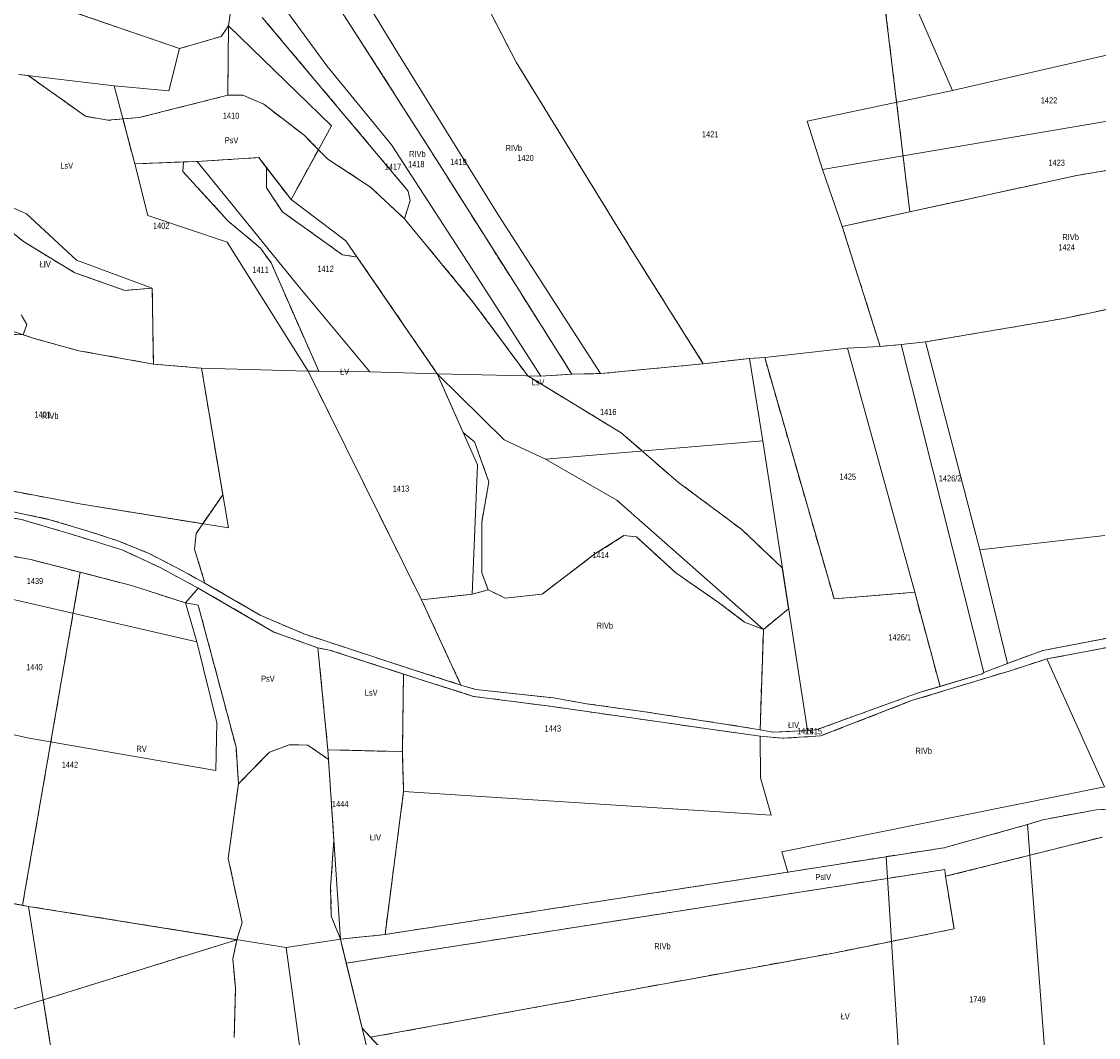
# Model space of a CAD drawing. Header units: metres. Extents: x 7496145 to 7500200, y 5498500 to 5502080.
# Tile 80 of 202: x 7498311 to 7498574, y 5499832 to 5500080. Entities that reach past the tile are written whole.
import ezdxf
from ezdxf.enums import TextEntityAlignment as Align

# ---------------------------------------------------------------- set-up
doc = ezdxf.new("R2010")
doc.units = ezdxf.units.M
doc.header["$MEASUREMENT"] = 0
for name, pattern in [('2.25_0.75', [3, 2.25, -0.75]), ('219-1000', [0]), ('egug-1000', [0])]:
    doc.linetypes.add(name, pattern=pattern)
for name, color, linetype in [('209-oznaczenie konturu klasyfikacyjnego', 7, 'CONTINUOUS'), ('211-numer działki ewidencyjnej', 7, 'CONTINUOUS'), ('217-kontur klasyfikacyjny', 7, 'CONTINUOUS'), ('218-kontur użytku gruntowego', 7, 'CONTINUOUS'), ('219-działka ewidencyjna', 7, 'CONTINUOUS')]:
    doc.layers.add(name, color=color, linetype=linetype)
doc.styles.get("Standard").update_dxf_attribs({"font": 'Working1250', "width": 0.75})

msp = doc.modelspace()

# ---------------------------------------------------------------- linework, layer by layer
at = {"layer": '217-kontur klasyfikacyjny', "color": 3, "linetype": '2.25_0.75', "lineweight": 18, "flags": 128}
for points in [[(7498518.62, 5500110.13), (7498527.88, 5500033.7)], [(7498271.07, 5500100.51), (7498349.56, 5500073.54)], [(7498431.77, 5500070.22), (7498415.93, 5500100.97)], [(7498410.35, 5500049.5), (7498378.95, 5500098.57)], [(7498405.39, 5500038.77), (7498369.8, 5500081.16)], [(7498359.78, 5500076.52), (7498361.56, 5500079.12)], [(7498361.56, 5500079.12), (7498361.36, 5500062.15)], [(7498349.56, 5500073.54), (7498359.78, 5500076.52)], [(7498459.28, 5500025.48), (7498431.77, 5500070.22)], [(7498312.66, 5500066.97), (7498310.36, 5500067.25)], [(7498326.6, 5500057.02), (7498312.66, 5500066.97)], [(7498339.7, 5500056.69), (7498361.36, 5500062.15)], [(7498361.36, 5500062.15), (7498365.01, 5500062.16)], [(7498365.01, 5500062.16), (7498370.18, 5500059.96)], [(7498370.18, 5500059.96), (7498379.99, 5500052.4)], [(7498332.05, 5500056.05), (7498326.6, 5500057.02)], [(7498335.78, 5500056.36), (7498332.05, 5500056.05)], [(7498335.78, 5500056.36), (7498339.7, 5500056.69)], [(7498338.66, 5500045.42), (7498335.78, 5500056.36)], [(7498379.99, 5500052.4), (7498383.48, 5500048.87)], [(7498431.73, 5500015.7), (7498410.35, 5500049.5)], [(7498568.65, 5500042.57), (7498616.75, 5500050.76)], [(7498353.93, 5500046), (7498368.92, 5500046.93)], [(7498368.92, 5500046.93), (7498370.84, 5500044.43)], [(7498376.81, 5500036.68), (7498383.48, 5500048.87)], [(7498383.48, 5500048.87), (7498385.8, 5500046.53)], [(7498350.54, 5500045.87), (7498338.66, 5500045.42)], [(7498350.41, 5500043.54), (7498350.54, 5500045.87)], [(7498350.54, 5500045.87), (7498353.93, 5500046)], [(7498370.83, 5500039.56), (7498370.84, 5500044.43)], [(7498370.84, 5500044.43), (7498376.81, 5500036.68)], [(7498385.8, 5500046.53), (7498396.23, 5500039.76)], [(7498361.42, 5500031.5), (7498350.41, 5500043.54)], [(7498527.88, 5500033.7), (7498568.65, 5500042.57)], [(7498374.69, 5500033.71), (7498370.83, 5500039.56)], [(7498396.23, 5500039.76), (7498404.49, 5500032.01)], [(7498298.8, 5500036.71), (7498311.49, 5500026.43)], [(7498404.49, 5500032.01), (7498405.87, 5500036.43)], [(7498405.87, 5500036.43), (7498405.39, 5500038.77)], [(7498389.37, 5500023.24), (7498374.69, 5500033.71)], [(7498511.37, 5500030.11), (7498527.88, 5500033.7)], [(7498369.35, 5500024.81), (7498361.42, 5500031.5)], [(7498404.49, 5500032.01), (7498421.39, 5500011.53)], [(7498520.66, 5500000.82), (7498511.37, 5500030.11)], [(7498311.49, 5500026.43), (7498324.07, 5500018.81)], [(7498371.93, 5500021.23), (7498369.35, 5500024.81)], [(7498392.97, 5500022.63), (7498389.37, 5500023.24)], [(7498477.45, 5499996.62), (7498459.28, 5500025.48)], [(7498383.57, 5499994.8), (7498371.93, 5500021.23)], [(7498412.52, 5499994.14), (7498392.97, 5500022.63)], [(7498324.07, 5500018.81), (7498336.26, 5500014.54)], [(7498616.87, 5500018.42), (7498565.46, 5500007.68)], [(7498445.38, 5499994.09), (7498431.73, 5500015.7)], [(7498336.26, 5500014.54), (7498342.92, 5500015.07)], [(7498342.92, 5500015.07), (7498343.21, 5499996.55)], [(7498421.39, 5500011.53), (7498434.61, 5499993.64)], [(7498312.28, 5500006.21), (7498310.9, 5500008.62)], [(7498565.46, 5500007.68), (7498531.73, 5500001.96)], [(7498311.45, 5500003.7), (7498312.28, 5500006.21)], [(7498306.35, 5500003.93), (7498311.45, 5500003.7)], [(7498314.13, 5500002.8), (7498311.45, 5500003.7)], [(7498324.99, 5499999.8), (7498314.13, 5500002.8)], [(7498343.21, 5499996.55), (7498324.99, 5499999.8)], [(7498525.76, 5500001.35), (7498520.66, 5500000.82)], [(7498531.73, 5500001.96), (7498525.76, 5500001.35)], [(7498477.45, 5499996.62), (7498488.72, 5499997.94)], [(7498488.72, 5499997.94), (7498492.44, 5499998.12)], [(7498492.44, 5499998.12), (7498509.38, 5499939.22)], [(7498343.21, 5499996.55), (7498354.96, 5499995.54)], [(7498354.96, 5499995.54), (7498360.15, 5499964.66)], [(7498408.66, 5499938.97), (7498380.98, 5499994.84)], [(7498380.98, 5499994.84), (7498383.57, 5499994.8)], [(7498445.38, 5499994.09), (7498452.35, 5499994.23)], [(7498452.35, 5499994.23), (7498477.45, 5499996.62)], [(7498418.82, 5499979.84), (7498412.52, 5499994.14)], [(7498434.61, 5499993.64), (7498437.79, 5499993.57)], [(7498457.42, 5499979.76), (7498434.61, 5499993.64)], [(7498437.79, 5499993.57), (7498445.38, 5499994.09)], [(7498421.58, 5499977.57), (7498418.82, 5499979.84)], [(7498471.4, 5499967.66), (7498457.42, 5499979.76)], [(7498425.12, 5499967.83), (7498421.58, 5499977.57)], [(7498325.25, 5499962.42), (7498286.77, 5499969.72)], [(7498423.36, 5499957.93), (7498425.12, 5499967.83)], [(7498486.83, 5499956.17), (7498471.4, 5499967.66)], [(7498360.15, 5499964.66), (7498355.27, 5499957.57)], [(7498311.03, 5499958.63), (7498297.84, 5499960.74)], [(7498306.49, 5499961.07), (7498317.96, 5499958.57)], [(7498355.27, 5499957.57), (7498325.25, 5499962.42)], [(7498322.89, 5499955.12), (7498311.03, 5499958.63)], [(7498317.96, 5499958.57), (7498327.52, 5499955.71)], [(7498355.27, 5499957.57), (7498353.64, 5499955.19)], [(7498423.37, 5499945.57), (7498423.36, 5499957.93)], [(7498313.28, 5499948.82), (7498277.07, 5499955.51)], [(7498335.56, 5499951.18), (7498322.89, 5499955.12)], [(7498327.52, 5499955.71), (7498334.52, 5499953.43)], [(7498353.64, 5499955.19), (7498353.27, 5499951.4)], [(7498496.74, 5499946.78), (7498486.83, 5499956.17)], [(7498334.52, 5499953.43), (7498341.99, 5499950.39)], [(7498451.01, 5499950.2), (7498458.04, 5499954.69)], [(7498458.04, 5499954.69), (7498461.14, 5499954.38)], [(7498461.14, 5499954.38), (7498470.75, 5499945.58)], [(7498344.87, 5499946.88), (7498335.56, 5499951.18)], [(7498341.99, 5499950.39), (7498349.09, 5499946.77)], [(7498353.27, 5499951.4), (7498355.77, 5499943.08)], [(7498438.1, 5499940.41), (7498451.01, 5499950.2)], [(7498325.35, 5499945.73), (7498313.28, 5499948.82)], [(7498354.11, 5499941.89), (7498344.87, 5499946.88)], [(7498311.26, 5499864.47), (7498325.35, 5499945.73)], [(7498337.86, 5499942.52), (7498325.35, 5499945.73)], [(7498349.09, 5499946.77), (7498355.77, 5499943.08)], [(7498424.96, 5499941.43), (7498423.37, 5499945.57)], [(7498470.75, 5499945.58), (7498481.19, 5499938.38)], [(7498498.28, 5499936.82), (7498496.74, 5499946.78)], [(7498351.05, 5499938.24), (7498337.86, 5499942.52)], [(7498354.11, 5499941.89), (7498351.05, 5499938.24)], [(7498372.63, 5499931.15), (7498354.11, 5499941.89)], [(7498355.77, 5499943.08), (7498369.24, 5499935.29)], [(7498408.66, 5499938.97), (7498421.01, 5499940.39)], [(7498421.01, 5499940.39), (7498424.96, 5499941.43)], [(7498424.96, 5499941.43), (7498429.05, 5499939.45)], [(7498429.05, 5499939.45), (7498438.1, 5499940.41)], [(7498509.38, 5499939.22), (7498529.06, 5499940.85)], [(7498529.06, 5499940.85), (7498535.25, 5499917.89)], [(7498354.17, 5499937.71), (7498351.05, 5499938.24)], [(7498363.38, 5499903.05), (7498354.17, 5499937.71)], [(7498418.29, 5499918.22), (7498408.66, 5499938.97)], [(7498481.19, 5499938.38), (7498487.52, 5499933.55)], [(7498492.13, 5499931.8), (7498498.28, 5499936.82)], [(7498369.24, 5499935.29), (7498379.95, 5499930.71)], [(7498383.38, 5499927.26), (7498372.63, 5499931.15)], [(7498487.52, 5499933.55), (7498492.13, 5499931.8)], [(7498491.3, 5499907.25), (7498492.13, 5499931.8)], [(7498560.34, 5499926.66), (7498583.82, 5499931.13)], [(7498379.95, 5499930.71), (7498390.84, 5499927.12)], [(7498583.17, 5499928.7), (7498561.34, 5499924.6)], [(7498385.8, 5499902.41), (7498383.38, 5499927.26)], [(7498386.19, 5499926.76), (7498383.38, 5499927.26)], [(7498404.28, 5499920.89), (7498386.19, 5499926.76)], [(7498390.84, 5499927.12), (7498406.9, 5499921.86)], [(7498551.75, 5499923.51), (7498560.34, 5499926.66)], [(7498545.97, 5499921.24), (7498551.75, 5499923.51)], [(7498561.34, 5499924.6), (7498553.19, 5499921.96)], [(7498404.01, 5499901.96), (7498404.28, 5499920.89)], [(7498409.92, 5499919.06), (7498404.28, 5499920.89)], [(7498406.9, 5499921.86), (7498418.29, 5499918.22)], [(7498553.19, 5499921.96), (7498528.28, 5499914.4)], [(7498535.25, 5499917.89), (7498545.55, 5499920.95)], [(7498545.55, 5499920.95), (7498545.97, 5499921.24)], [(7498421.37, 5499915.45), (7498409.92, 5499919.06)], [(7498418.29, 5499918.22), (7498421.95, 5499917.1)], [(7498439.43, 5499913.11), (7498421.37, 5499915.45)], [(7498421.95, 5499917.1), (7498440.9, 5499915.08)], [(7498519.18, 5499912.43), (7498529.88, 5499916.29)], [(7498529.88, 5499916.29), (7498535.25, 5499917.89)], [(7498461.03, 5499910.05), (7498439.43, 5499913.11)], [(7498440.9, 5499915.08), (7498448.94, 5499913.66)], [(7498448.94, 5499913.66), (7498462.71, 5499911.75)], [(7498528.28, 5499914.4), (7498506.1, 5499905.78)], [(7498462.71, 5499911.75), (7498486.33, 5499908.13)], [(7498505.02, 5499907.26), (7498519.18, 5499912.43)], [(7498480.32, 5499907.27), (7498461.03, 5499910.05)], [(7498486.33, 5499908.13), (7498491.3, 5499907.25)], [(7498491.31, 5499905.72), (7498480.32, 5499907.27)], [(7498491.3, 5499907.25), (7498494.41, 5499906.69)], [(7498496.76, 5499905.22), (7498491.31, 5499905.72)], [(7498494.41, 5499906.69), (7498502.88, 5499907.08)], [(7498506.1, 5499905.78), (7498496.76, 5499905.22)], [(7498502.88, 5499907.08), (7498505.02, 5499907.26)], [(7498363.96, 5499894.14), (7498363.38, 5499903.05)], [(7498371.56, 5499901.85), (7498376.39, 5499903.64)], [(7498376.39, 5499903.64), (7498380.88, 5499903.57)], [(7498380.88, 5499903.57), (7498385.96, 5499900.06)], [(7498385.96, 5499900.06), (7498385.8, 5499902.41)], [(7498385.8, 5499902.41), (7498404.01, 5499901.96)], [(7498363.96, 5499894.14), (7498371.56, 5499901.85)], [(7498387.26, 5499880.34), (7498385.96, 5499900.06)], [(7498404.29, 5499892.2), (7498404.01, 5499901.96)], [(7498361.47, 5499875.92), (7498363.96, 5499894.14)], [(7498399.75, 5499857.33), (7498404.29, 5499892.2)], [(7498573.4, 5499887.76), (7498560.32, 5499885.33)], [(7498593.12, 5499888.91), (7498573.4, 5499887.76)], [(7498556.56, 5499884.14), (7498536.2, 5499878.48)], [(7498560.32, 5499885.33), (7498556.56, 5499884.14)], [(7498386.47, 5499868.8), (7498387.26, 5499880.34)], [(7498536.59, 5499871.53), (7498574.88, 5499881.12)], [(7498364.88, 5499860.25), (7498361.47, 5499875.92)], [(7498522.06, 5499876.32), (7498498.06, 5499872.53)], [(7498536.2, 5499878.48), (7498522.06, 5499876.32)], [(7498390.29, 5499850.35), (7498536.44, 5499873.21)], [(7498498.06, 5499872.53), (7498399.75, 5499857.33)], [(7498536.44, 5499873.21), (7498536.59, 5499871.53)], [(7498538.66, 5499858.7), (7498536.59, 5499871.53)], [(7498284.45, 5499869.26), (7498311.26, 5499864.47)], [(7498386.64, 5499861.78), (7498386.47, 5499868.8)], [(7498312.75, 5499864.2), (7498311.26, 5499864.47)], [(7498363.59, 5499856.07), (7498312.75, 5499864.2)], [(7498363.59, 5499856.07), (7498364.88, 5499860.25)], [(7498388.86, 5499856.17), (7498386.64, 5499861.78)], [(7498509.2, 5499852.81), (7498538.66, 5499858.7)], [(7498316.34, 5499841.37), (7498363.59, 5499856.07)], [(7498362.57, 5499851.43), (7498363.59, 5499856.07)], [(7498388.86, 5499856.17), (7498399.75, 5499857.33)], [(7498390.29, 5499850.35), (7498388.86, 5499856.17)], [(7498396.23, 5499832.25), (7498509.2, 5499852.81)], [(7498363.26, 5499844.39), (7498362.57, 5499851.43)], [(7498394.17, 5499834.48), (7498390.29, 5499850.35)], [(7498362.96, 5499832.16), (7498363.26, 5499844.39)], [(7498316.34, 5499841.37), (7498289.14, 5499832.91)], [(7498319.23, 5499822.98), (7498316.34, 5499841.37)], [(7498396.23, 5499832.25), (7498394.17, 5499834.48)], [(7498405.44, 5499822.27), (7498396.23, 5499832.25)]]:
    msp.add_lwpolyline(points, dxfattribs=at)
at = {"layer": '218-kontur użytku gruntowego', "color": 3, "linetype": 'egug-1000', "lineweight": 18, "flags": 128}
for points in [[(7498518.62, 5500110.13), (7498527.88, 5500033.7)], [(7498271.07, 5500100.51), (7498349.56, 5500073.54)], [(7498431.77, 5500070.22), (7498415.93, 5500100.97)], [(7498378.95, 5500098.57), (7498410.35, 5500049.5)], [(7498369.8, 5500081.16), (7498405.39, 5500038.77)], [(7498359.78, 5500076.52), (7498361.56, 5500079.12)], [(7498361.56, 5500079.12), (7498361.36, 5500062.15)], [(7498349.56, 5500073.54), (7498359.78, 5500076.52)], [(7498459.28, 5500025.48), (7498431.77, 5500070.22)], [(7498312.66, 5500066.97), (7498310.36, 5500067.25)], [(7498326.6, 5500057.02), (7498312.66, 5500066.97)], [(7498361.36, 5500062.15), (7498339.7, 5500056.69)], [(7498365.01, 5500062.16), (7498361.36, 5500062.15)], [(7498370.18, 5500059.96), (7498365.01, 5500062.16)], [(7498379.99, 5500052.4), (7498370.18, 5500059.96)], [(7498332.05, 5500056.05), (7498326.6, 5500057.02)], [(7498335.78, 5500056.36), (7498332.05, 5500056.05)], [(7498339.7, 5500056.69), (7498335.78, 5500056.36)], [(7498335.78, 5500056.36), (7498338.66, 5500045.42)], [(7498383.48, 5500048.87), (7498379.99, 5500052.4)], [(7498410.35, 5500049.5), (7498431.73, 5500015.7)], [(7498568.65, 5500042.57), (7498616.75, 5500050.76)], [(7498353.93, 5500046), (7498368.92, 5500046.93)], [(7498368.92, 5500046.93), (7498370.84, 5500044.43)], [(7498383.48, 5500048.87), (7498376.81, 5500036.68)], [(7498385.8, 5500046.53), (7498383.48, 5500048.87)], [(7498338.66, 5500045.42), (7498350.54, 5500045.87)], [(7498350.54, 5500045.87), (7498350.41, 5500043.54)], [(7498350.54, 5500045.87), (7498353.93, 5500046)], [(7498370.84, 5500044.43), (7498370.83, 5500039.56)], [(7498376.81, 5500036.68), (7498370.84, 5500044.43)], [(7498396.23, 5500039.76), (7498385.8, 5500046.53)], [(7498350.41, 5500043.54), (7498361.42, 5500031.5)], [(7498527.88, 5500033.7), (7498568.65, 5500042.57)], [(7498370.83, 5500039.56), (7498374.69, 5500033.71)], [(7498404.49, 5500032.01), (7498396.23, 5500039.76)], [(7498311.49, 5500026.43), (7498298.8, 5500036.71)], [(7498405.87, 5500036.43), (7498404.49, 5500032.01)], [(7498405.39, 5500038.77), (7498405.87, 5500036.43)], [(7498374.69, 5500033.71), (7498389.37, 5500023.24)], [(7498511.37, 5500030.11), (7498527.88, 5500033.7)], [(7498361.42, 5500031.5), (7498369.35, 5500024.81)], [(7498404.49, 5500032.01), (7498421.39, 5500011.53)], [(7498520.66, 5500000.82), (7498511.37, 5500030.11)], [(7498324.07, 5500018.81), (7498311.49, 5500026.43)], [(7498369.35, 5500024.81), (7498371.93, 5500021.23)], [(7498389.37, 5500023.24), (7498392.97, 5500022.63)], [(7498477.45, 5499996.62), (7498459.28, 5500025.48)], [(7498371.93, 5500021.23), (7498383.57, 5499994.8)], [(7498392.97, 5500022.63), (7498412.52, 5499994.14)], [(7498336.26, 5500014.54), (7498324.07, 5500018.81)], [(7498616.87, 5500018.42), (7498565.46, 5500007.68)], [(7498431.73, 5500015.7), (7498445.38, 5499994.09)], [(7498342.92, 5500015.07), (7498336.26, 5500014.54)], [(7498343.21, 5499996.55), (7498342.92, 5500015.07)], [(7498421.39, 5500011.53), (7498434.61, 5499993.64)], [(7498310.9, 5500008.62), (7498312.28, 5500006.21)], [(7498565.46, 5500007.68), (7498531.73, 5500001.96)], [(7498312.28, 5500006.21), (7498311.45, 5500003.7)], [(7498311.45, 5500003.7), (7498306.35, 5500003.93)], [(7498311.45, 5500003.7), (7498314.13, 5500002.8)], [(7498314.13, 5500002.8), (7498324.99, 5499999.8)], [(7498324.99, 5499999.8), (7498343.21, 5499996.55)], [(7498525.76, 5500001.35), (7498520.66, 5500000.82)], [(7498531.73, 5500001.96), (7498525.76, 5500001.35)], [(7498477.45, 5499996.62), (7498488.72, 5499997.94)], [(7498488.72, 5499997.94), (7498492.44, 5499998.12)], [(7498492.44, 5499998.12), (7498509.38, 5499939.22)], [(7498354.96, 5499995.54), (7498343.21, 5499996.55)], [(7498360.15, 5499964.66), (7498354.96, 5499995.54)], [(7498383.57, 5499994.8), (7498380.98, 5499994.84)], [(7498380.98, 5499994.84), (7498408.66, 5499938.97)], [(7498445.38, 5499994.09), (7498452.35, 5499994.23)], [(7498452.35, 5499994.23), (7498477.45, 5499996.62)], [(7498412.52, 5499994.14), (7498418.82, 5499979.84)], [(7498434.61, 5499993.64), (7498437.79, 5499993.57)], [(7498457.42, 5499979.76), (7498434.61, 5499993.64)], [(7498437.79, 5499993.57), (7498445.38, 5499994.09)], [(7498418.82, 5499979.84), (7498421.58, 5499977.57)], [(7498471.4, 5499967.66), (7498457.42, 5499979.76)], [(7498421.58, 5499977.57), (7498425.12, 5499967.83)], [(7498286.77, 5499969.72), (7498325.25, 5499962.42)], [(7498425.12, 5499967.83), (7498423.36, 5499957.93)], [(7498486.83, 5499956.17), (7498471.4, 5499967.66)], [(7498355.27, 5499957.57), (7498360.15, 5499964.66)], [(7498311.03, 5499958.63), (7498297.84, 5499960.74)], [(7498306.49, 5499961.07), (7498317.96, 5499958.57)], [(7498325.25, 5499962.42), (7498355.27, 5499957.57)], [(7498322.89, 5499955.12), (7498311.03, 5499958.63)], [(7498317.96, 5499958.57), (7498327.52, 5499955.71)], [(7498353.64, 5499955.19), (7498355.27, 5499957.57)], [(7498423.36, 5499957.93), (7498423.37, 5499945.57)], [(7498313.28, 5499948.82), (7498277.07, 5499955.51)], [(7498335.56, 5499951.18), (7498322.89, 5499955.12)], [(7498327.52, 5499955.71), (7498334.52, 5499953.43)], [(7498353.27, 5499951.4), (7498353.64, 5499955.19)], [(7498496.74, 5499946.78), (7498486.83, 5499956.17)], [(7498334.52, 5499953.43), (7498341.99, 5499950.39)], [(7498458.04, 5499954.69), (7498451.01, 5499950.2)], [(7498461.14, 5499954.38), (7498458.04, 5499954.69)], [(7498470.75, 5499945.58), (7498461.14, 5499954.38)], [(7498344.87, 5499946.88), (7498335.56, 5499951.18)], [(7498341.99, 5499950.39), (7498349.09, 5499946.77)], [(7498355.77, 5499943.08), (7498353.27, 5499951.4)], [(7498451.01, 5499950.2), (7498438.1, 5499940.41)], [(7498325.35, 5499945.73), (7498313.28, 5499948.82)], [(7498354.11, 5499941.89), (7498344.87, 5499946.88)], [(7498325.35, 5499945.73), (7498311.26, 5499864.47)], [(7498337.86, 5499942.52), (7498325.35, 5499945.73)], [(7498349.09, 5499946.77), (7498355.77, 5499943.08)], [(7498423.37, 5499945.57), (7498424.96, 5499941.43)], [(7498481.19, 5499938.38), (7498470.75, 5499945.58)], [(7498498.28, 5499936.82), (7498496.74, 5499946.78)], [(7498351.05, 5499938.24), (7498337.86, 5499942.52)], [(7498354.11, 5499941.89), (7498351.05, 5499938.24)], [(7498372.63, 5499931.15), (7498354.11, 5499941.89)], [(7498355.77, 5499943.08), (7498369.24, 5499935.29)], [(7498421.01, 5499940.39), (7498408.66, 5499938.97)], [(7498424.96, 5499941.43), (7498421.01, 5499940.39)], [(7498429.05, 5499939.45), (7498424.96, 5499941.43)], [(7498438.1, 5499940.41), (7498429.05, 5499939.45)], [(7498509.38, 5499939.22), (7498529.06, 5499940.85)], [(7498529.06, 5499940.85), (7498535.25, 5499917.89)], [(7498351.05, 5499938.24), (7498354.17, 5499937.71)], [(7498354.17, 5499937.71), (7498363.38, 5499903.05)], [(7498408.66, 5499938.97), (7498418.29, 5499918.22)], [(7498487.52, 5499933.55), (7498481.19, 5499938.38)], [(7498492.13, 5499931.8), (7498498.28, 5499936.82)], [(7498369.24, 5499935.29), (7498379.95, 5499930.71)], [(7498383.38, 5499927.26), (7498372.63, 5499931.15)], [(7498492.13, 5499931.8), (7498487.52, 5499933.55)], [(7498491.3, 5499907.25), (7498492.13, 5499931.8)], [(7498583.82, 5499931.13), (7498560.34, 5499926.66)], [(7498379.95, 5499930.71), (7498390.84, 5499927.12)], [(7498583.17, 5499928.7), (7498561.34, 5499924.6)], [(7498383.38, 5499927.26), (7498385.8, 5499902.41)], [(7498386.19, 5499926.76), (7498383.38, 5499927.26)], [(7498404.28, 5499920.89), (7498386.19, 5499926.76)], [(7498390.84, 5499927.12), (7498406.9, 5499921.86)], [(7498560.34, 5499926.66), (7498551.75, 5499923.51)], [(7498551.75, 5499923.51), (7498545.97, 5499921.24)], [(7498561.34, 5499924.6), (7498553.19, 5499921.96)], [(7498404.28, 5499920.89), (7498404.01, 5499901.96)], [(7498409.92, 5499919.06), (7498404.28, 5499920.89)], [(7498406.9, 5499921.86), (7498418.29, 5499918.22)], [(7498553.19, 5499921.96), (7498528.28, 5499914.4)], [(7498545.55, 5499920.95), (7498535.25, 5499917.89)], [(7498545.97, 5499921.24), (7498545.55, 5499920.95)], [(7498421.37, 5499915.45), (7498409.92, 5499919.06)], [(7498418.29, 5499918.22), (7498421.95, 5499917.1)], [(7498439.43, 5499913.11), (7498421.37, 5499915.45)], [(7498421.95, 5499917.1), (7498440.9, 5499915.08)], [(7498529.88, 5499916.29), (7498519.18, 5499912.43)], [(7498535.25, 5499917.89), (7498529.88, 5499916.29)], [(7498461.03, 5499910.05), (7498439.43, 5499913.11)], [(7498440.9, 5499915.08), (7498448.94, 5499913.66)], [(7498448.94, 5499913.66), (7498462.71, 5499911.75)], [(7498528.28, 5499914.4), (7498506.1, 5499905.78)], [(7498462.71, 5499911.75), (7498486.33, 5499908.13)], [(7498519.18, 5499912.43), (7498505.02, 5499907.26)], [(7498480.32, 5499907.27), (7498461.03, 5499910.05)], [(7498486.33, 5499908.13), (7498491.3, 5499907.25)], [(7498491.31, 5499905.72), (7498480.32, 5499907.27)], [(7498494.41, 5499906.69), (7498491.3, 5499907.25)], [(7498496.76, 5499905.22), (7498491.31, 5499905.72)], [(7498502.88, 5499907.08), (7498494.41, 5499906.69)], [(7498506.1, 5499905.78), (7498496.76, 5499905.22)], [(7498505.02, 5499907.26), (7498502.88, 5499907.08)], [(7498363.38, 5499903.05), (7498363.96, 5499894.14)], [(7498376.39, 5499903.64), (7498371.56, 5499901.85)], [(7498380.88, 5499903.57), (7498376.39, 5499903.64)], [(7498385.96, 5499900.06), (7498380.88, 5499903.57)], [(7498385.8, 5499902.41), (7498404.01, 5499901.96)], [(7498385.8, 5499902.41), (7498385.96, 5499900.06)], [(7498371.56, 5499901.85), (7498363.96, 5499894.14)], [(7498385.96, 5499900.06), (7498387.26, 5499880.34)], [(7498404.01, 5499901.96), (7498404.29, 5499892.2)], [(7498363.96, 5499894.14), (7498361.47, 5499875.92)], [(7498404.29, 5499892.2), (7498399.75, 5499857.33)], [(7498560.32, 5499885.33), (7498573.4, 5499887.76)], [(7498573.4, 5499887.76), (7498593.12, 5499888.91)], [(7498536.2, 5499878.48), (7498556.56, 5499884.14)], [(7498556.56, 5499884.14), (7498560.32, 5499885.33)], [(7498387.26, 5499880.34), (7498386.47, 5499868.8)], [(7498574.88, 5499881.12), (7498536.59, 5499871.53)], [(7498361.47, 5499875.92), (7498364.88, 5499860.25)], [(7498498.06, 5499872.53), (7498522.06, 5499876.32)], [(7498522.06, 5499876.32), (7498536.2, 5499878.48)], [(7498536.44, 5499873.21), (7498390.29, 5499850.35)], [(7498399.75, 5499857.33), (7498498.06, 5499872.53)], [(7498536.59, 5499871.53), (7498536.44, 5499873.21)], [(7498538.66, 5499858.7), (7498536.59, 5499871.53)], [(7498311.26, 5499864.47), (7498284.45, 5499869.26)], [(7498386.47, 5499868.8), (7498386.64, 5499861.78)], [(7498311.26, 5499864.47), (7498312.75, 5499864.2)], [(7498312.75, 5499864.2), (7498363.59, 5499856.07)], [(7498364.88, 5499860.25), (7498363.59, 5499856.07)], [(7498386.64, 5499861.78), (7498388.86, 5499856.17)], [(7498509.2, 5499852.81), (7498538.66, 5499858.7)], [(7498363.59, 5499856.07), (7498316.34, 5499841.37)], [(7498363.59, 5499856.07), (7498362.57, 5499851.43)], [(7498388.86, 5499856.17), (7498399.75, 5499857.33)], [(7498388.86, 5499856.17), (7498390.29, 5499850.35)], [(7498396.23, 5499832.25), (7498509.2, 5499852.81)], [(7498362.57, 5499851.43), (7498363.26, 5499844.39)], [(7498390.29, 5499850.35), (7498394.17, 5499834.48)], [(7498363.26, 5499844.39), (7498362.96, 5499832.16)], [(7498289.14, 5499832.91), (7498316.34, 5499841.37)], [(7498316.34, 5499841.37), (7498319.23, 5499822.98)], [(7498394.17, 5499834.48), (7498396.23, 5499832.25)], [(7498396.23, 5499832.25), (7498405.44, 5499822.27)]]:
    msp.add_lwpolyline(points, dxfattribs=at)
at = {"layer": '219-działka ewidencyjna', "color": 3, "linetype": '219-1000', "lineweight": 18, "flags": 128}
for points in [[(7498415.93, 5500100.97), (7498431.77, 5500070.22)], [(7498361.56, 5500079.12), (7498364.15, 5500097.12)], [(7498378.95, 5500098.57), (7498410.35, 5500049.5)], [(7498386.63, 5500099.18), (7498403.02, 5500072.21)], [(7498526.69, 5500090), (7498538.31, 5500063.32)], [(7498373.61, 5500085.75), (7498385.52, 5500069.34)], [(7498359.78, 5500076.52), (7498361.56, 5500079.12)], [(7498361.56, 5500079.12), (7498386.65, 5500054.67)], [(7498349.56, 5500073.54), (7498359.78, 5500076.52)], [(7498347.01, 5500063.22), (7498349.56, 5500073.54)], [(7498538.31, 5500063.32), (7498589.38, 5500075.02)], [(7498403.02, 5500072.21), (7498427.53, 5500032.71)], [(7498385.52, 5500069.34), (7498401.31, 5500050.04)], [(7498431.77, 5500070.22), (7498459.28, 5500025.48)], [(7498310.36, 5500067.25), (7498333.66, 5500064.42)], [(7498333.66, 5500064.42), (7498338.66, 5500045.42)], [(7498333.66, 5500064.42), (7498347.01, 5500063.22)], [(7498502.81, 5500055.79), (7498538.31, 5500063.32)], [(7498506.52, 5500044.04), (7498616.87, 5500062.77)], [(7498376.81, 5500036.68), (7498386.65, 5500054.67)], [(7498502.81, 5500055.79), (7498506.52, 5500044.04)], [(7498401.31, 5500050.04), (7498420.84, 5500019.99)], [(7498410.35, 5500049.5), (7498431.73, 5500015.7)], [(7498568.65, 5500042.57), (7498616.75, 5500050.76)], [(7498353.93, 5500046), (7498368.92, 5500046.93)], [(7498368.92, 5500046.93), (7498376.81, 5500036.68)], [(7498338.66, 5500045.42), (7498353.93, 5500046)], [(7498338.66, 5500045.42), (7498341.85, 5500032.8)], [(7498360.99, 5500037.3), (7498353.93, 5500046)], [(7498506.52, 5500044.04), (7498511.37, 5500030.11)], [(7498511.37, 5500030.11), (7498568.65, 5500042.57)], [(7498305.22, 5500036.28), (7498312.24, 5500033.21)], [(7498360.99, 5500037.3), (7498378.17, 5500016.11)], [(7498376.81, 5500036.68), (7498390.2, 5500026.66)], [(7498312.24, 5500033.21), (7498324.45, 5500021.92)], [(7498341.85, 5500032.8), (7498361.23, 5500026.3)], [(7498427.53, 5500032.71), (7498452.35, 5499994.23)], [(7498511.37, 5500030.11), (7498520.66, 5500000.82)], [(7498361.23, 5500026.3), (7498380.98, 5499994.84)], [(7498390.2, 5500026.66), (7498412.52, 5499994.14)], [(7498459.28, 5500025.48), (7498477.45, 5499996.62)], [(7498324.45, 5500021.92), (7498342.92, 5500015.07)], [(7498420.84, 5500019.99), (7498437.79, 5499993.57)], [(7498565.46, 5500007.68), (7498616.87, 5500018.42)], [(7498378.17, 5500016.11), (7498396.06, 5499994.62)], [(7498431.73, 5500015.7), (7498445.38, 5499994.09)], [(7498342.92, 5500015.07), (7498343.21, 5499996.55)], [(7498291.5, 5500010.4), (7498314.13, 5500002.8)], [(7498531.73, 5500001.96), (7498565.46, 5500007.68)], [(7498314.13, 5500002.8), (7498324.99, 5499999.8)], [(7498324.99, 5499999.8), (7498343.21, 5499996.55)], [(7498492.44, 5499998.12), (7498512.63, 5500000.46)], [(7498520.66, 5500000.82), (7498512.63, 5500000.46)], [(7498529.06, 5499940.85), (7498512.63, 5500000.46)], [(7498520.66, 5500000.82), (7498525.76, 5500001.35)], [(7498531.73, 5500001.96), (7498525.76, 5500001.35)], [(7498525.76, 5500001.35), (7498545.97, 5499921.24)], [(7498531.73, 5500001.96), (7498544.97, 5499951.21)], [(7498477.45, 5499996.62), (7498488.72, 5499997.94)], [(7498488.72, 5499997.94), (7498492.44, 5499998.12)], [(7498491.95, 5499977.81), (7498488.72, 5499997.94)], [(7498509.38, 5499939.22), (7498492.44, 5499998.12)], [(7498343.21, 5499996.55), (7498354.96, 5499995.54)], [(7498354.96, 5499995.54), (7498361.51, 5499956.56)], [(7498354.96, 5499995.54), (7498380.98, 5499994.84)], [(7498380.98, 5499994.84), (7498396.06, 5499994.62)], [(7498380.98, 5499994.84), (7498408.66, 5499938.97)], [(7498396.06, 5499994.62), (7498412.52, 5499994.14)], [(7498445.38, 5499994.09), (7498452.35, 5499994.23)], [(7498452.35, 5499994.23), (7498477.45, 5499996.62)], [(7498412.52, 5499994.14), (7498437.79, 5499993.57)], [(7498412.52, 5499994.14), (7498422.29, 5499971.97)], [(7498412.52, 5499994.14), (7498428.82, 5499978.05)], [(7498437.79, 5499993.57), (7498445.38, 5499994.09)], [(7498428.82, 5499978.05), (7498438.92, 5499973.31)], [(7498438.92, 5499973.31), (7498491.95, 5499977.81)], [(7498491.95, 5499977.81), (7498502.88, 5499907.08)], [(7498456.34, 5499963.34), (7498438.92, 5499973.31)], [(7498421.01, 5499940.39), (7498422.29, 5499971.97)], [(7498286.77, 5499969.72), (7498325.25, 5499962.42)], [(7498456.34, 5499963.34), (7498492.13, 5499931.8)], [(7498297.84, 5499960.74), (7498311.03, 5499958.63)], [(7498306.49, 5499961.07), (7498317.96, 5499958.57)], [(7498325.25, 5499962.42), (7498361.51, 5499956.56)], [(7498322.89, 5499955.12), (7498311.03, 5499958.63)], [(7498317.96, 5499958.57), (7498327.52, 5499955.71)], [(7498277.07, 5499955.51), (7498313.28, 5499948.82)], [(7498322.89, 5499955.12), (7498335.56, 5499951.18)], [(7498327.52, 5499955.71), (7498334.52, 5499953.43)], [(7498334.52, 5499953.43), (7498341.99, 5499950.39)], [(7498575.49, 5499954.67), (7498544.97, 5499951.21)], [(7498344.87, 5499946.88), (7498335.56, 5499951.18)], [(7498341.99, 5499950.39), (7498349.09, 5499946.77)], [(7498544.97, 5499951.21), (7498551.75, 5499923.51)], [(7498313.28, 5499948.82), (7498337.86, 5499942.52)], [(7498344.87, 5499946.88), (7498354.11, 5499941.89)], [(7498285.29, 5499944.56), (7498353.79, 5499928.77)], [(7498349.09, 5499946.77), (7498355.77, 5499943.08)], [(7498337.86, 5499942.52), (7498351.05, 5499938.24)], [(7498351.05, 5499938.24), (7498354.11, 5499941.89)], [(7498354.11, 5499941.89), (7498372.63, 5499931.15)], [(7498355.77, 5499943.08), (7498369.24, 5499935.29)], [(7498408.66, 5499938.97), (7498421.01, 5499940.39)], [(7498509.38, 5499939.22), (7498529.06, 5499940.85)], [(7498351.05, 5499938.24), (7498353.79, 5499928.77)], [(7498408.66, 5499938.97), (7498418.29, 5499918.22)], [(7498369.24, 5499935.29), (7498379.95, 5499930.71)], [(7498372.63, 5499931.15), (7498383.38, 5499927.26)], [(7498491.3, 5499907.25), (7498492.13, 5499931.8)], [(7498560.34, 5499926.66), (7498583.82, 5499931.13)], [(7498353.79, 5499928.77), (7498358.72, 5499909)], [(7498379.95, 5499930.71), (7498390.84, 5499927.12)], [(7498561.34, 5499924.6), (7498583.17, 5499928.7)], [(7498383.38, 5499927.26), (7498386.19, 5499926.76)], [(7498383.38, 5499927.26), (7498385.8, 5499902.41)], [(7498386.19, 5499926.76), (7498409.92, 5499919.06)], [(7498390.84, 5499927.12), (7498406.9, 5499921.86)], [(7498560.34, 5499926.66), (7498551.75, 5499923.51)], [(7498545.97, 5499921.24), (7498551.75, 5499923.51)], [(7498553.19, 5499921.96), (7498561.34, 5499924.6)], [(7498561.34, 5499924.6), (7498575.4, 5499893.4)], [(7498406.9, 5499921.86), (7498418.29, 5499918.22)], [(7498528.28, 5499914.4), (7498553.19, 5499921.96)], [(7498529.88, 5499916.29), (7498545.55, 5499920.95)], [(7498545.55, 5499920.95), (7498545.97, 5499921.24)], [(7498421.37, 5499915.45), (7498409.92, 5499919.06)], [(7498418.29, 5499918.22), (7498421.95, 5499917.1)], [(7498265.56, 5499915.67), (7498312.86, 5499905.21)], [(7498421.37, 5499915.45), (7498439.43, 5499913.11)], [(7498421.95, 5499917.1), (7498440.9, 5499915.08)], [(7498519.18, 5499912.43), (7498529.88, 5499916.29)], [(7498439.43, 5499913.11), (7498461.03, 5499910.05)], [(7498448.94, 5499913.66), (7498440.9, 5499915.08)], [(7498448.94, 5499913.66), (7498462.71, 5499911.75)], [(7498506.1, 5499905.78), (7498528.28, 5499914.4)], [(7498462.71, 5499911.75), (7498486.33, 5499908.13)], [(7498505.02, 5499907.26), (7498519.18, 5499912.43)], [(7498358.42, 5499897.33), (7498358.72, 5499909)], [(7498461.03, 5499910.05), (7498480.32, 5499907.27)], [(7498486.33, 5499908.13), (7498491.3, 5499907.25)], [(7498312.86, 5499905.21), (7498358.42, 5499897.33)], [(7498480.32, 5499907.27), (7498491.31, 5499905.72)], [(7498491.3, 5499907.25), (7498494.41, 5499906.69)], [(7498491.31, 5499905.72), (7498496.76, 5499905.22)], [(7498491.31, 5499905.72), (7498491.4, 5499895.6)], [(7498494.41, 5499906.69), (7498502.88, 5499907.08)], [(7498496.76, 5499905.22), (7498506.1, 5499905.78)], [(7498502.88, 5499907.08), (7498505.02, 5499907.26)], [(7498385.8, 5499902.41), (7498404.01, 5499901.96)], [(7498385.8, 5499902.41), (7498388.86, 5499856.17)], [(7498404.01, 5499901.96), (7498404.29, 5499892.2)], [(7498491.4, 5499895.6), (7498494.04, 5499886.47)], [(7498404.29, 5499892.2), (7498494.04, 5499886.47)], [(7498496.65, 5499877.51), (7498575.4, 5499893.4)], [(7498560.32, 5499885.33), (7498573.4, 5499887.76)], [(7498573.4, 5499887.76), (7498593.12, 5499888.91)], [(7498536.2, 5499878.48), (7498556.56, 5499884.14)], [(7498556.56, 5499884.14), (7498560.32, 5499885.33)], [(7498556.56, 5499884.14), (7498562.66, 5499804.08)], [(7498496.65, 5499877.51), (7498498.06, 5499872.53)], [(7498498.06, 5499872.53), (7498522.06, 5499876.32)], [(7498522.06, 5499876.32), (7498536.2, 5499878.48)], [(7498522.06, 5499876.32), (7498526.87, 5499800.36)], [(7498399.75, 5499857.33), (7498498.06, 5499872.53)], [(7498284.45, 5499869.26), (7498312.75, 5499864.2)], [(7498312.75, 5499864.2), (7498326.27, 5499778.16)], [(7498312.75, 5499864.2), (7498375.64, 5499854.15)], [(7498375.64, 5499854.15), (7498388.86, 5499856.17)], [(7498399.75, 5499857.33), (7498388.86, 5499856.17)], [(7498388.86, 5499856.17), (7498397.27, 5499821.82)], [(7498386.92, 5499771.07), (7498375.64, 5499854.15)]]:
    msp.add_lwpolyline(points, dxfattribs=at)

# ---------------------------------------------------------------- texts
at = {"layer": '209-oznaczenie konturu klasyfikacyjnego', "color": 3, "linetype": 'Continuous', "lineweight": 18, "width": 0.79}
for s, p in [('PsV', (7498360.63, 5500050.42)), ('RIVb', (7498429.2, 5500048.53)), ('RIVb', (7498405.65, 5500047.07)), ('LsV', (7498320.5, 5500044.22)), ('RIVb', (7498565.12, 5500026.79)), ('ŁIV', (7498315.45, 5500020.18)), ('ŁV', (7498388.77, 5499993.95)), ('LsV', (7498435.56, 5499991.34)), ('RIVb', (7498316.02, 5499983.17)), ('RIVb', (7498451.4, 5499931.97)), ('PsV', (7498369.51, 5499919.02)), ('LsV', (7498394.83, 5499915.61)), ('ŁIV', (7498498.11, 5499907.69)), ('RV', (7498339.07, 5499901.9)), ('RIVb', (7498529.25, 5499901.41)), ('ŁIV', (7498396.05, 5499880.29)), ('PsIV', (7498504.83, 5499870.63)), ('RIVb', (7498465.48, 5499853.73)), ('ŁV', (7498510.99, 5499836.6))]:
    msp.add_text(s, height=1.5, dxfattribs=at).set_placement(p)
at = {"layer": '211-numer działki ewidencyjnej', "color": 3, "linetype": 'Continuous', "lineweight": 18, "width": 0.79}
for s, p in [('1422', (7498559.84, 5500061.65)), ('1410', (7498360.16, 5500057.9)), ('1421', (7498477.12, 5500053.38)), ('1420', (7498432.04, 5500047.6)), ('1417', (7498399.68, 5500045.45)), ('1418', (7498405.37, 5500046.07)), ('1419', (7498415.65, 5500046.64)), ('1423', (7498561.7, 5500046.44)), ('1402', (7498343.1, 5500031.05)), ('1424', (7498564.12, 5500025.79)), ('1412', (7498383.23, 5500020.54)), ('1411', (7498367.36, 5500020.31)), ('1416', (7498452.24, 5499985.61)), ('1425', (7498510.72, 5499969.83)), ('1426/2', (7498534.94, 5499969.4)), ('1413', (7498401.64, 5499966.91)), ('1414', (7498450.4, 5499950.7)), ('1426/1', (7498522.65, 5499930.62)), ('1440', (7498312.14, 5499923.33)), ('1415', (7498502.42, 5499907.69)), ('1749', (7498542.36, 5499842.25))]:
    msp.add_text(s, height=1.5, dxfattribs=at).set_placement(p, align=Align.TOP_LEFT)
for s, p in [('1401', (7498314.16, 5499983.48)), ('1439', (7498312.28, 5499942.86)), ('1443', (7498438.71, 5499906.87)), ('1429', (7498500.33, 5499906.22)), ('1442', (7498320.82, 5499898.02)), ('1444', (7498386.8, 5499888.42))]:
    msp.add_text(s, height=1.5, dxfattribs=at).set_placement(p)

doc.saveas('drawing.dxf')
